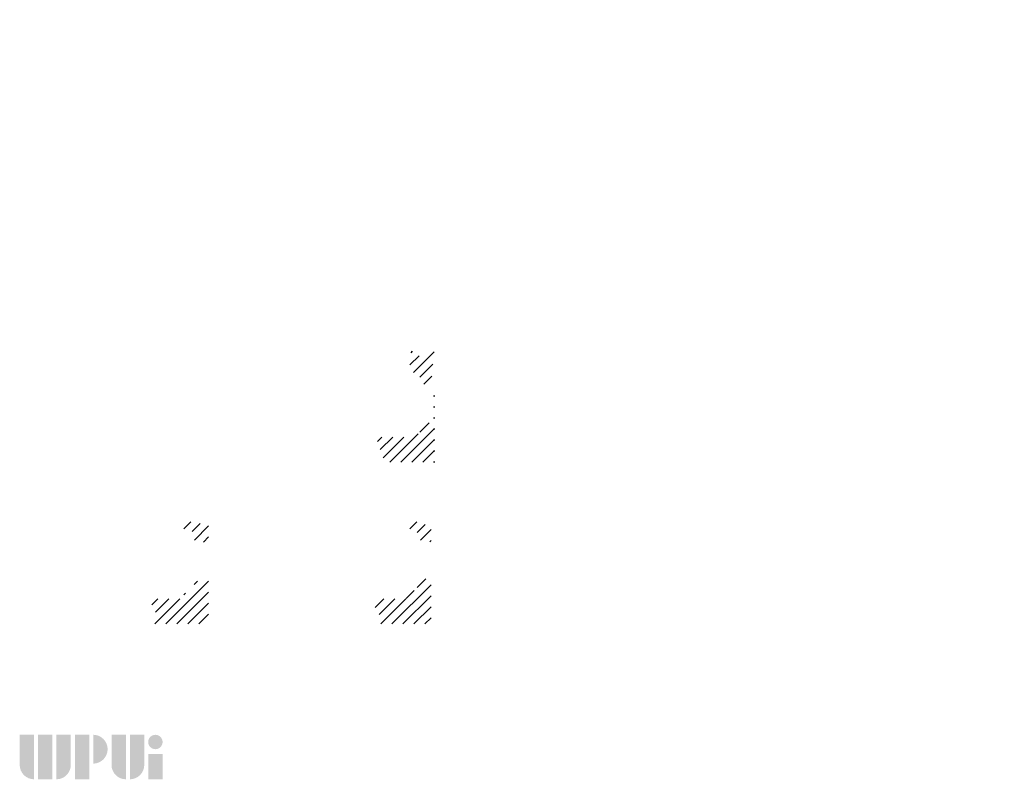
# Model space of a CAD drawing. Header units: millimetres. Extents: x 11359 to 209982, y 9392 to 44475.
# Tile 4 of 32: x 61261 to 69772, y 10954 to 17522. Entities that reach past the tile are written whole.
import ezdxf

# ---------------------------------------------------------------- set-up
doc = ezdxf.new("R2010")
doc.units = ezdxf.units.MM
for name, color, linetype in [('Aparatura', 7, 'Continuous'), ('Obudowa', 7, 'Continuous'), ('Tabelka', 7, 'Continuous')]:
    doc.layers.add(name, color=color, linetype=linetype)
pattern_1 = [(45, (62168.77754746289, 11594.6079693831), (-47.59835557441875, 47.59835557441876), [])]
pattern_2 = [(45, (62437.43693431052, 11494.86667738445), (-47.59835557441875, 47.59835557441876), [])]
pattern_3 = [(45, (62007.39476756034, 11495.41237148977), (-47.59835557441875, 47.59835557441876), [])]

msp = doc.modelspace()

# ---------------------------------------------------------------- hatches: boundary and pattern name
h = msp.add_hatch()
h.set_pattern_fill('ANSI33', color=256, scale=10, style=0)
h.set_pattern_definition([(45, (66349.48198751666, -24453.04899705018), (-44.90128060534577, 44.90128060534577), []), (45, (66394.38326804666, -24453.04899705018), (-44.90128060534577, 44.90128060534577), [31.75, -15.875])])
h.paths.add_polyline_path([(71837.66384971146, 17442.0299879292), (71840.65939102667, 17522.0299879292), (71223.15939102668, 17522.0299879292), (71223.15939102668, 14462.0299879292), (67687.30527926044, 14462.0299879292), (68237.30527926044, 14462.0299879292), (69445.8896993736, 14462.0299879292), (69995.8896993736, 14462.0299879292), (73733.15939102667, 14462.0299879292), (73733.15939102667, 17522.0299879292), (71839.57223683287, 17522.0299879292), (71842.56777814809, 17442.0299879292), (71803.16384971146, 17442.0299879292), (71806.66384971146, 17402.0299879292), (73613.15939102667, 17402.0299879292), (73613.15939102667, 14582.0299879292), (72953.16505102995, 14582.0299879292), (72953.15939102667, 14582.02998792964), (72373.15939102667, 14582.02998792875), (69102.17915844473, 14582.0299879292), (69102.17349844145, 14582.02998792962), (68522.17349844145, 14582.02998792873), (71343.15939102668, 14582.0299879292), (71343.15939102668, 17402.0299879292), (71803.16384971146, 17402.0299879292), (71806.66384971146, 17442.0299879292)])
at = {"layer": 'Aparatura'}
h = msp.add_hatch(dxfattribs=at)
h.set_pattern_fill('ANSI31', color=256, scale=538.5139200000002, style=0)
h.set_pattern_definition(pattern_1)
edge = h.paths.add_edge_path()
edge.add_line((64378.40265837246, 13912.2449735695), (64629.50597511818, 13911.3810772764))
edge.add_line((64629.50597511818, 13911.3810772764), (64643.70322474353, 13923.43644114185))
edge.add_line((64643.70322474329, 13923.43644114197), (64720.80535514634, 13946.33489662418))
edge.add_line((64720.80535514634, 13946.33489662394), (64720.73571649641, 14024.69300029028))
edge.add_line((64720.73571649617, 14024.6930002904), (64844.89326843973, 14041.85923799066))
edge.add_line((64844.89326843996, 14041.85923799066), (64844.51449837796, 13695.36387742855))
edge.add_line((64844.51449837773, 13695.36387742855), (64378.35957725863, 13695.36387742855))
edge.add_spline(control_points=[(64378.35957725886, 13695.36387742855), (64468.11369230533, 13767.6539860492), (64288.61623249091, 13842.02814354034), (64378.40265837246, 13912.2449735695)], knot_values=[0.8333333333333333, 0.8333333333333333, 0.8333333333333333, 0.8333333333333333, 1, 1, 1, 1], degree=3, periodic=0)
h.dxf.unprotected_set("ltscale", 0)
at = {"layer": 'Obudowa'}
h = msp.add_hatch(dxfattribs=at)
h.set_pattern_fill('ANSI31', color=256, scale=538.5139200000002, style=0)
h.set_pattern_definition(pattern_1)
edge = h.paths.add_edge_path()
edge.add_line((64646.53412427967, 14667.88647838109), (64629.49554385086, 14480.29516788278))
edge.add_line((64629.49554385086, 14480.29516788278), (64719.87491852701, 14456.16426828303))
edge.add_line((64719.87491852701, 14456.16426828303), (64718.21769954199, 14374.52677272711))
edge.add_line((64718.21769954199, 14374.52677272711), (64815.11343745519, 14361.22129928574))
edge.add_line((64815.11343745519, 14361.22129928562), (64844.89572671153, 14659.90440356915))
edge.add_spline(control_points=[(64844.89572671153, 14659.90440356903), (64778.7716024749, 14657.12301391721), (64746.47153755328, 14552.57033528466), (64646.53412427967, 14667.88647838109)], knot_values=[0.3333333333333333, 0.3333333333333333, 0.3333333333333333, 0.3333333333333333, 0.5, 0.5, 0.5, 0.5], degree=3, periodic=0)
edge = h.paths.add_edge_path()
edge.add_spline(control_points=[(64844.89572671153, 13695.36387742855), (64844.89034157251, 13983.40420295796), (64844.89034157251, 14208.60533916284), (64844.35138030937, 14357.13145114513)], knot_values=[0.1666666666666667, 0.1666666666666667, 0.1666666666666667, 0.1666666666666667, 0.3333333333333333, 0.3333333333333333, 0.3333333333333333, 0.3333333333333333], degree=3, periodic=0)
h.dxf.unprotected_set("ltscale", 0)
h = msp.add_hatch(dxfattribs=at)
h.set_pattern_fill('ANSI31', color=256, scale=538.5139200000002, style=0)
h.set_pattern_definition(pattern_3)
edge = h.paths.add_edge_path()
edge.add_line((62771.29931655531, 13091.70337112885), (62680.72767753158, 13115.95865878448))
edge.add_line((62680.72767753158, 13115.95865878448), (62679.31492046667, 13163.08999993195))
edge.add_spline(control_points=[(62679.31492046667, 13163.08999993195), (62796.29091416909, 13219.00928538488), (62828.5909790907, 13127.18727688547), (62894.71510332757, 13163.08999993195)], knot_values=[1.333333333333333, 1.333333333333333, 1.333333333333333, 1.333333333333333, 1.5, 1.5, 1.5, 1.5], degree=3, periodic=0)
edge.add_line((62894.71510332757, 13163.08999993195), (62894.71268268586, 12996.64806193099))
edge.add_line((62894.71268268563, 12996.64806193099), (62771.8765716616, 13014.3847028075))
edge.add_line((62771.8765716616, 13014.38470280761), (62771.29931655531, 13091.70337112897))
h.dxf.unprotected_set("ltscale", 0)
h = msp.add_hatch(dxfattribs=at)
h.set_pattern_fill('ANSI31', color=256, scale=538.5139200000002, style=0)
h.set_pattern_definition(pattern_2)
edge = h.paths.add_edge_path()
edge.add_line((64603.19413663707, 13161.9734067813), (64603.03987259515, 13128.1437947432))
edge.add_line((64603.03987259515, 13128.1437947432), (64697.02418954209, 13104.09214173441))
edge.add_line((64697.02418954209, 13104.09214173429), (64697.05680756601, 13025.79624786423))
edge.add_line((64697.05680756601, 13025.79624786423), (64816.83511243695, 13004.09734774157))
edge.add_line((64816.83511243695, 13004.09734774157), (64816.83753373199, 13162.73099065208))
edge.add_spline(control_points=[(64816.83753373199, 13162.73099065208), (64750.71340949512, 13126.8282676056), (64718.41334457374, 13218.65027610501), (64603.19413663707, 13161.9734067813)], knot_values=[1.333333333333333, 1.333333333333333, 1.333333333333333, 1.333333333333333, 1.5, 1.5, 1.5, 1.5], degree=3, periodic=0)
h.dxf.unprotected_set("ltscale", 0)
h = msp.add_hatch(dxfattribs=at)
h.set_pattern_fill('ANSI31', color=256, scale=538.5139200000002, style=0)
h.set_pattern_definition(pattern_2)
edge = h.paths.add_edge_path()
edge.add_line((64350.34446539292, 12515.48213497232), (64601.43735087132, 12514.25970837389))
edge.add_line((64601.43735087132, 12514.25970837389), (64602.96894114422, 12570.11957554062))
edge.add_line((64602.96894114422, 12570.11957554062), (64697.07778695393, 12593.12360202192))
edge.add_line((64697.0777869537, 12593.12360202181), (64696.29913671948, 12674.99108852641))
edge.add_line((64696.29913671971, 12674.99108852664), (64816.83523439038, 12694.22827536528))
edge.add_line((64816.83523439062, 12694.22827536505), (64816.83753373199, 12298.60103883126))
edge.add_line((64816.83753373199, 12298.60103883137), (64350.30138427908, 12298.60103883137))
edge.add_spline(control_points=[(64350.30138427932, 12298.60103883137), (64440.05549932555, 12370.89114745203), (64260.55803951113, 12445.26530494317), (64350.34446539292, 12515.48213497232)], knot_values=[0.8333333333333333, 0.8333333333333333, 0.8333333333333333, 0.8333333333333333, 1, 1, 1, 1], degree=3, periodic=0)
h.dxf.unprotected_set("ltscale", 0)
h = msp.add_hatch(dxfattribs=at)
h.set_pattern_fill('ANSI31', color=256, scale=538.5139200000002, style=0)
h.set_pattern_definition(pattern_3)
edge = h.paths.add_edge_path()
edge.add_line((62428.22203498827, 12515.83934920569), (62679.31492046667, 12514.61692260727))
edge.add_line((62679.31492046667, 12514.61692260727), (62680.78357721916, 12558.07237246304))
edge.add_line((62680.78357721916, 12558.07237246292), (62770.63587997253, 12589.94013430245))
edge.add_line((62770.63587997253, 12589.94013430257), (62770.33557179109, 12662.85819812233))
edge.add_line((62770.33557179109, 12662.85819812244), (62894.71279765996, 12680.5452969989))
edge.add_line((62894.71279765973, 12680.54529699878), (62894.71510332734, 12298.95825306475))
edge.add_line((62894.71510332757, 12298.95825306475), (62428.17895387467, 12298.95825306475))
edge.add_spline(control_points=[(62428.17895387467, 12298.95825306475), (62517.93306892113, 12371.2483616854), (62338.43560910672, 12445.62251917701), (62428.22203498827, 12515.83934920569)], knot_values=[0.8333333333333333, 0.8333333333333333, 0.8333333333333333, 0.8333333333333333, 1, 1, 1, 1], degree=3, periodic=0)
h.dxf.unprotected_set("ltscale", 0)
at = {"layer": 'Tabelka', "lineweight": 25}
h = msp.add_hatch(color=92, dxfattribs=at)
edge = h.paths.add_edge_path()
edge.add_line((61261.47189773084, 11338.77865428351), (61386.01765707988, 11338.77865428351))
edge.add_line((61386.01765707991, 11338.77865428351), (61386.01765708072, 10953.81903447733))
edge.add_arc((61386.01765708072, 11078.36479382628), 124.5457593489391, 180.0000000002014, 270, ccw=False)
edge.add_line((61261.47189773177, 11078.36479382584), (61261.47189773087, 11338.77865428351))
h.paths.add_polyline_path([(61544.53044170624, 10953.81903447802), (61419.98468235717, 10953.81903447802), (61419.98468235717, 11338.77865428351), (61544.53044170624, 11338.77865428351)])
edge = h.paths.add_edge_path()
edge.add_line((61578.49746698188, 11338.77865428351), (61703.04322633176, 11338.77865428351))
edge.add_line((61703.04322633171, 11338.77865428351), (61703.04322633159, 11078.36479382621))
edge.add_arc((61578.49746698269, 11078.36479382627), 124.5457593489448, 269.9999999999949, 359.99999999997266, ccw=False)
edge.add_line((61578.49746698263, 10953.81903447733), (61578.49746698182, 11338.77865428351))
h.paths.add_polyline_path([(61738.19382619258, 10953.81903447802), (61738.19382619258, 11338.77865428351), (61862.73958554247, 11338.77865428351), (61862.73958554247, 10953.81903447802)])
edge = h.paths.add_edge_path()
edge.add_line((61896.70661081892, 11089.6871355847), (61896.70661081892, 11338.77865428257))
edge.add_arc((61896.70661081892, 11214.23289493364), 124.5457593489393, -89.99999999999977, 90.00000000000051, ccw=False)
edge = h.paths.add_edge_path()
edge.add_line((62055.21939544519, 11338.85975551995), (62179.76515479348, 11338.85975551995))
edge.add_line((62179.76515479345, 11338.85975551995), (62179.76515479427, 10953.90013571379))
edge.add_arc((62179.76515479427, 11078.44589506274), 124.5457593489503, 180.0000000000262, 269.99999999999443, ccw=False)
edge.add_line((62055.21939544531, 11078.44589506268), (62055.21939544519, 11338.85975551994))
edge = h.paths.add_edge_path()
edge.add_line((62213.73218007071, 11338.85975551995), (62338.27793941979, 11338.85975551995))
edge.add_line((62338.27793941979, 11338.85975551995), (62338.27793941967, 11078.44589506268))
edge.add_arc((62213.73218007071, 11078.44589506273), 124.5457593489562, 270, 359.9999999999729, ccw=False)
edge.add_line((62213.73218007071, 10953.90013571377), (62213.73218007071, 11338.85975551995))
h.paths.add_polyline_path([(62372.24496469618, 11172.08741629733), (62496.79072404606, 11172.08741629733), (62496.79072404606, 10953.81903447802), (62372.24496469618, 10953.81903447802)])
h = msp.add_hatch(color=1, dxfattribs=at)
edge = h.paths.add_edge_path()
edge.add_arc((62434.51784437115, 11276.40365852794), 62.27287967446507, 224.9999999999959, 404.9999999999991)
edge.add_arc((62434.51784437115, 11276.40365852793), 62.27287967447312, 45.00000000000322, 224.9999999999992)

doc.saveas('drawing.dxf')
